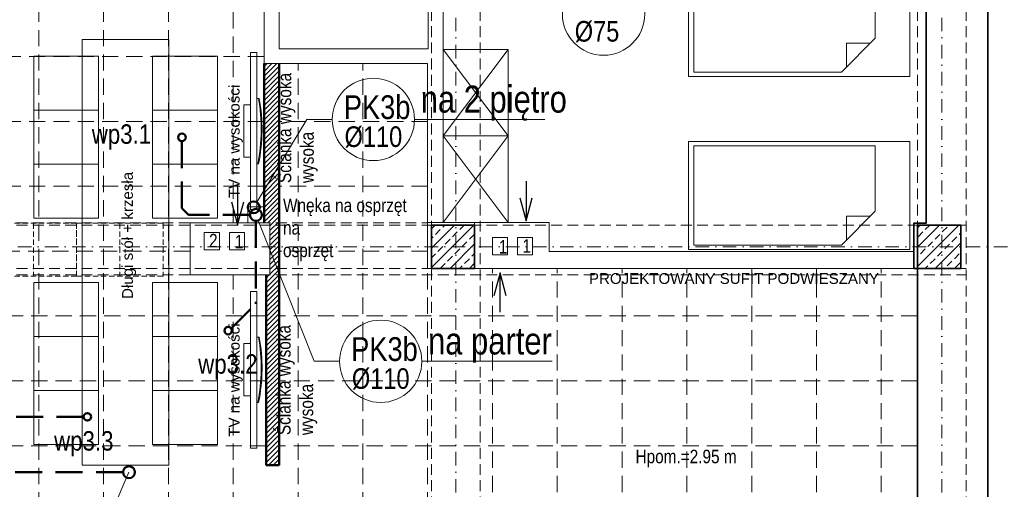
# Model space of a CAD drawing. Header units: millimetres. Extents: x -96593 to 66336, y -23969 to 7139.
# Tile 188 of 256: x -74741 to -73829, y -11061 to -10626. Entities that reach past the tile are written whole.
import ezdxf

# ---------------------------------------------------------------- set-up
doc = ezdxf.new("R2010")
doc.units = ezdxf.units.MM
for name, pattern in [('DASHDOT', [1, 0.5, -0.25, 0, -0.25]), ('DASHED', [0.75, 0.5, -0.25]), ('DASHEDX2', [1.5, 1, -0.5])]:
    doc.linetypes.add(name, pattern=pattern)
for name, color, linetype, lineweight in [('!MARIUSZ', 220, 'Continuous', 35), ('BA_KS_ist.', 34, 'Continuous', 50), ('BA_txs', 2, 'Continuous', 18), ('MM_KS_OPISY', 7, 'Continuous', 9), ('mm_went_opis', 7, 'Continuous', 15), ('PG_KONSTRUKCJA', 5, 'Continuous', 35), ('PG_OSIE', 1, 'DASHDOT', 18), ('PG_PODCIĄGI', 1, 'DASHED', 18), ('PG_PRZERYWANE_ŚREDNIE', 1, 'DASHEDX2', 18), ('PG_SZRAF', 1, 'Continuous', 18), ('PG_WIDOKOWE_CIENKIE', 1, 'Continuous', 18), ('PG_WYPOSAŻENIE', 1, 'Continuous', 18), ('PG_ŚCIANY_DZIAŁOWE', 3, 'Continuous', 18), ('PG_ŚCIANY_SŁUPY', 4, 'Continuous', 35), ('Wyposażenie', 134, 'Continuous', 18)]:
    doc.layers.add(name, color=color, linetype=linetype, lineweight=lineweight)
doc.styles.add('BIKTS', font='bikromsw.shx', dxfattribs={"width": 0.85})
doc.styles.get("Standard").update_dxf_attribs({"font": 'arial.ttf'})

# ---------------------------------------------------------------- blocks, each defined once
blk = doc.blocks.new('A$C4120e4f7')
at = {"linetype": 'DASHED', "ltscale": 10}
blk.add_line((40, 49), (40, 0), dxfattribs=at)
blk.add_lwpolyline([(0, 49), (80, 49), (80, 0), (0, 0)], close=True, dxfattribs=at)
blk = doc.blocks.new('A$C243F7E6F')
at = {"layer": 'PG_SZRAF'}
h = blk.add_hatch(dxfattribs=at)
h.set_pattern_fill('ANSI33', color=256, scale=2)
h.set_pattern_definition([(45, (-6891.598, -2675.306), (-8.980256, 8.980256), []), (45, (-6882.618, -2675.306), (-8.980256, 8.980256), [6.35, -3.175])])
h.paths.add_polyline_path([(0, 0), (40, 0), (40, -40), (0, -40)])
at = {"layer": 'PG_KONSTRUKCJA'}
blk.add_lwpolyline([(0, 0), (40, 0), (40, -40), (0, -40), (0, 0)], dxfattribs=at)
blk = doc.blocks.new('A$Ca59fcd27')
at = {"layer": '!MARIUSZ', "color": 116, "lineweight": 5, "true_color": 0x136734}
for p, q in [((0, 50), (60, 50)), ((0, 0), (0, 50)), ((60, 50), (60, 0)), ((60, 0), (0, 0))]:
    blk.add_line(p, q, dxfattribs=at)
blk = doc.blocks.new('SUFITY_1_P')
at = {"layer": 'PG_PRZERYWANE_ŚREDNIE', "color": 251, "lineweight": 15, "ltscale": 15, "true_color": 0x636466}
for points in [[(9748.63, -488.99), (10934.63, -488.99), (10934.63, -641.49), (11086.13, -641.49), (11086.13, -830.99), (11539.63, -830.99), (11539.63, -1195.49), (11102.13, -1195.49), (11102.13, -1142.99), (9734.63, -1142.99), (9734.63, -841.49), (9864.63, -841.49), (9864.63, -802.49), (9775.63, -802.49), (9775.63, -790.99), (9734.63, -790.99), (9734.63, -514.99), (9748.63, -514.99), (9748.63, -488.99)], [(10726.13, -1142.99), (10726.13, -488.99)], [(10786.13, -1142.99), (10786.13, -488.99)], [(10846.13, -1142.99), (10846.13, -488.99)], [(10906.13, -788.99), (10906.13, -488.99)], [(10934.63, -634.99), (10015.13, -634.99)], [(10866.13, -788.99), (10934.63, -788.99), (10934.63, -641.49), (10948.63, -641.49), (10948.63, -1012.99), (10936.63, -1012.99), (10936.63, -836.99), (10866.13, -836.99), (10866.13, -788.99)], [(10966.13, -1142.99), (10966.13, -641.49)], [(11026.13, -1142.99), (11026.13, -641.49)], [(10934.63, -694.99), (10015.13, -694.99)], [(11086.13, -694.99), (10948.63, -694.99)], [(10934.63, -754.99), (10015.13, -754.99)], [(11086.13, -754.99), (10948.63, -754.99)], [(10866.13, -814.99), (10681.13, -814.99)], [(11086.13, -814.99), (10948.63, -814.99)], [(10906.13, -1142.99), (10906.13, -836.99)], [(11086.13, -1142.99), (11086.13, -830.99)], [(11146.13, -1195.49), (11146.13, -830.99)], [(11206.13, -1195.49), (11206.13, -830.99)], [(11266.13, -1195.49), (11266.13, -830.99)], [(11326.13, -1195.49), (11326.13, -830.99)], [(11386.13, -1195.49), (11386.13, -830.99)], [(11446.13, -1195.49), (11446.13, -830.99)], [(11506.13, -1195.49), (11506.13, -830.99)], [(10936.63, -874.99), (10015.13, -874.99)], [(11539.63, -874.99), (10948.63, -874.99)], [(10936.63, -934.99), (10015.13, -934.99)], [(11539.63, -934.99), (10948.63, -934.99)], [(10936.63, -994.99), (10015.13, -994.99)], [(11539.63, -994.99), (10948.63, -994.99)]]:
    blk.add_lwpolyline(points, dxfattribs=at)
blk = doc.blocks.new('A$Cc70e98f8')
at = {"layer": 'PG_WYPOSAŻENIE', "color": 18, "true_color": 0x000000}
for p, q in [((141.6, 4.14), (172.85, 35.39)), ((146.19, 30.8), (168.18, 30.73)), ((146.19, 30.8), (146.19, 8.74))]:
    blk.add_line(p, q, dxfattribs=at)
blk.add_lwpolyline([(205, 0), (205, 100), (0, 100), (0, 0)], close=True, dxfattribs=at)
blk.add_lwpolyline([(172.85, 35.39), (172.85, 95.86), (5, 95.86), (5, 4.14), (141.6, 4.14)], dxfattribs=at)
blk = doc.blocks.new('A$C19ebea96')
at = {"layer": 'PG_WIDOKOWE_CIENKIE', "color": 40, "true_color": 0xf8d731}
for points in [[(1052.69, -611.76), (1038.69, -611.76), (1038.69, -627.76), (1052.69, -627.76)], [(1075.94, -611.76), (1061.94, -611.76), (1061.94, -627.76), (1075.94, -627.76)], [(1305.44, -616.51), (1319.44, -616.51), (1319.44, -632.51), (1305.44, -632.51)], [(1342.69, -616.51), (1328.69, -616.51), (1328.69, -632.51), (1342.69, -632.51)]]:
    blk.add_lwpolyline(points, close=True, dxfattribs=at)
blk = doc.blocks.new('A$C5DA075D8')
at = {"layer": 'PG_WIDOKOWE_CIENKIE', "lineweight": 18}
h = blk.add_hatch(dxfattribs=at)
h.set_pattern_fill('LINE', color=252, angle=45)
h.set_pattern_definition([(45, (-8805.7846, 2203.747), (-2.245064, 2.245064), [])])
h.paths.add_polyline_path([(2142.84, 1562.26), (2128.84, 1562.26), (2128.84, 1414.76), (2134.34, 1414.76), (2134.34, 1366.76), (2130.84, 1366.76), (2130.84, 1190.76), (2142.84, 1190.76)])
at = {"layer": 'mm_went_opis', "color": 252, "lineweight": 30}
for points in [[(2104.39, 1449.56), (2104.39, 1413.11)], [(2371.44, 1453.35), (2371.44, 1416.9)], [(2098.69, 1434.36), (2104.39, 1413.11), (2110.08, 1434.36)], [(2365.75, 1438.15), (2371.44, 1416.9), (2377.14, 1438.15)], [(2353.04, 1347.34), (2347.35, 1368.59), (2341.65, 1347.34)], [(2347.35, 1332.14), (2347.35, 1368.59)]]:
    blk.add_lwpolyline(points, dxfattribs=at)
at = {"layer": 'PG_OSIE', "color": 252, "ltscale": 25}
for points in [[(2306.34, 2784.36), (2306.34, 0)], [(2756.34, 2784.36), (2756.34, 0)], [(696.17, 1392.76), (2976.42, 1392.76)]]:
    blk.add_lwpolyline(points, dxfattribs=at)
at = {"layer": 'PG_PODCIĄGI', "color": 252, "ltscale": 20}
for points in [[(2283.84, 2631.76), (2283.84, 157.76)], [(2328.84, 2631.76), (2328.84, 157.76)], [(2733.84, 2631.76), (2733.84, 157.76)], [(2778.84, 2631.76), (2778.84, 157.76)], [(924.84, 1414.76), (2280.34, 1414.76)], [(924.84, 1412.76), (2778.84, 1412.76)], [(924.84, 1372.76), (2778.84, 1372.76)], [(924.84, 1366.76), (2778.84, 1366.76)]]:
    blk.add_lwpolyline(points, dxfattribs=at)
at = {"layer": 'PG_WIDOKOWE_CIENKIE', "color": 252, "lineweight": 50}
for p, q in [((2128.84, 1562.26), (2128.84, 1414.76)), ((2142.84, 1190.76), (2142.84, 1562.26)), ((2130.84, 1190.76), (2130.84, 1366.76)), ((2130.84, 1190.76), (2142.84, 1190.76))]:
    blk.add_line(p, q, dxfattribs=at)
at = {"layer": 'PG_WYPOSAŻENIE', "color": 252}
for points in [[(2354.84, 1575.26), (2354.84, 1495.26), (2294.84, 1495.26), (2294.84, 1575.26), (2354.84, 1575.26), (2294.84, 1495.26), (2354.84, 1495.26), (2294.84, 1575.26)], [(2354.84, 1495.26), (2354.84, 1415.26), (2294.84, 1415.26), (2294.84, 1495.26), (2354.84, 1495.26), (2294.84, 1415.26), (2354.84, 1415.26), (2294.84, 1495.26)]]:
    blk.add_lwpolyline(points, dxfattribs=at)
at = {"layer": 'PG_ŚCIANY_DZIAŁOWE', "color": 252}
for points in [[(2280.84, 1812.26), (2294.84, 1812.26), (2294.84, 1415.26), (2280.34, 1415.26), (2280.34, 1562.26), (2128.84, 1562.26)], [(2128.84, 1562.26), (2128.84, 1612.26), (2142.84, 1612.26), (2142.84, 1575.76), (2280.84, 1575.76), (2280.84, 1812.26)], [(2060.34, 1366.76), (2134.34, 1366.76), (2134.34, 1414.76), (2060.34, 1414.76), (2060.34, 1366.76)], [(2280.34, 1415.26), (2280.34, 1372.76), (2323.84, 1372.76)], [(2323.84, 1415.26), (2294.84, 1415.26)], [(2392.84, 1388.26), (2730.34, 1388.26), (2730.34, 1372.76), (2323.84, 1372.76), (2323.84, 1415.26), (2392.84, 1415.26), (2392.84, 1388.26)]]:
    blk.add_lwpolyline(points, dxfattribs=at)
at = {"layer": 'PG_ŚCIANY_SŁUPY', "color": 252}
blk.add_lwpolyline([(2798.84, 1698.76), (2741.84, 1698.76), (2741.84, 1414.51), (2730.34, 1414.51), (2730.34, 1372.76), (2733.84, 1372.76), (2733.84, 1008.26), (2741.84, 1008.26), (2741.84, 812.76), (2730.34, 812.76), (2730.34, 772.76), (2741.84, 772.76), (2741.84, 202.76), (2731.84, 202.76), (2731.84, 187.76), (2722.84, 187.76), (2722.84, 137.76), (2798.84, 137.76)], close=True, dxfattribs=at)
at = {"layer": 'Wyposażenie', "color": 252, "lineweight": 5}
for p, q in [((1960.63, 1584.63), (1960.63, 1190.76)), ((1960.63, 1584.63), (2040.63, 1584.63)), ((2040.63, 1584.63), (2040.63, 1190.76)), ((2116.25, 1427.18), (2116.25, 1572.33)), ((2122.29, 1572.33), (2116.25, 1572.33)), ((2122.29, 1499.75), (2122.29, 1572.33)), ((2116.25, 1523.94), (2110.05, 1523.94)), ((2110.05, 1523.94), (2110.05, 1475.56)), ((2123.73, 1529.99), (2122.29, 1529.99)), ((2122.29, 1529.99), (2122.29, 1469.51)), ((2123.73, 1529.99), (2124.49, 1529.99)), ((2122.29, 1499.75), (2122.29, 1427.18)), ((2116.25, 1475.56), (2110.05, 1475.56)), ((2122.29, 1469.51), (2123.1, 1469.51)), ((2123.86, 1469.51), (2123.1, 1469.51)), ((2122.29, 1427.18), (2116.25, 1427.18)), ((2116.25, 1206.39), (2116.25, 1351.54)), ((2122.29, 1351.54), (2116.25, 1351.54)), ((2122.29, 1278.97), (2122.29, 1351.54)), ((2123.73, 1309.2), (2122.29, 1309.2)), ((2122.29, 1309.2), (2122.29, 1248.73)), ((2123.73, 1309.2), (2124.49, 1309.2)), ((2116.25, 1303.16), (2110.05, 1303.16)), ((2110.05, 1303.16), (2110.05, 1254.77)), ((2122.29, 1278.97), (2122.29, 1206.39)), ((2116.25, 1254.77), (2110.05, 1254.77)), ((2122.29, 1248.73), (2123.1, 1248.73)), ((2123.86, 1248.72), (2123.1, 1248.73)), ((2122.29, 1206.39), (2116.25, 1206.39)), ((1960.63, 1190.76), (2040.63, 1190.76))]:
    blk.add_line(p, q, dxfattribs=at)
for centre, radius, start, end in [((1963.91, 1501.42), 162.35, 348.66624, 10.13596), ((1964.72, 1501.42), 162.3, 348.66248, 10.13979), ((1963.91, 1280.63), 162.35, 348.66624, 10.13596), ((1964.72, 1280.63), 162.3, 348.66248, 10.13979)]:
    blk.add_arc(centre, radius, start, end, dxfattribs=at)
at = {"color": 252}
blk.add_blockref('A$C19ebea96', (1034.84, 2017.76), dxfattribs=at)
at = {"layer": 'PG_KONSTRUKCJA', "color": 252}
for p in [(2283.84, 1412.76), (2733.84, 1412.76)]:
    blk.add_blockref('A$C243F7E6F', p, dxfattribs=at)
at = {"layer": 'PG_PRZERYWANE_ŚREDNIE', "color": 252}
for name, p in [('SUFITY_1_P', (-8805.78, 2203.75)), ('A$Cc70e98f8', (2521.8, 1550.22)), ('A$Cc70e98f8', (2521.8, 1390.22))]:
    blk.add_blockref(name, p, dxfattribs=at)
at = {"layer": 'PG_WYPOSAŻENIE', "color": 252}
for p in [(1875.34, 1365.51), (1955.34, 1365.51)]:
    blk.add_blockref('A$C4120e4f7', p, dxfattribs=at)
at = {"layer": 'Wyposażenie', "color": 252}
for p in [(1915.63, 1519.11), (2025.63, 1519.11), (1915.63, 1469.11), (2025.63, 1469.11), (1915.63, 1419.11), (2025.63, 1419.11), (1915.63, 1309.76), (2025.63, 1309.76), (1915.63, 1259.76), (2025.63, 1259.76), (1915.63, 1209.76), (2025.63, 1209.76)]:
    blk.add_blockref('A$Ca59fcd27', p, dxfattribs=at)
at = {"layer": '!MARIUSZ', "color": 252, "insert": (2429.66, 1368.41), "char_height": 10, "attachment_point": 1}
blk.add_mtext_dynamic_manual_height_columns('PROJEKTOWANY SUFIT PODWIESZANY', width=650.6795, gutter_width=50, heights=[0], dxfattribs=at)
at = {"layer": 'BA_txs', "color": 252, "style": 'BIKTS', "width": 0.85}
blk.add_text('Hpom.=2.95 m', height=12.5, dxfattribs=at).set_placement((2472.81, 1192.52))
at = {"layer": 'BA_txs', "color": 252, "char_height": 12.5, "attachment_point": 1, "rotation": 90, "style": 'BIKTS'}
for insert in [(2141.57, 1451.69), (2140.99, 1218.55)]:
    blk.add_mtext_dynamic_manual_height_columns('Ścianka wysoka', width=650.6795, gutter_width=50, heights=[0], dxfattribs=dict(at, insert=insert))
at = {"layer": 'BA_txs', "color": 252, "insert": (2146.45, 1437.38), "char_height": 12.5, "attachment_point": 1, "style": 'BIKTS'}
blk.add_mtext_dynamic_manual_height_columns('Wnęka na osprzęt', width=650.6795, gutter_width=50, heights=[0], dxfattribs=at)
at = {"layer": 'BA_txs', "color": 252, "char_height": 12.5, "width": 265.5977, "attachment_point": 7, "rotation": 90, "style": 'BIKTS'}
for insert in [(2424.16, 542.66), (2486.63, 542.66), (2758.37, 542.66)]:
    blk.add_mtext('\\pi58.92981;LISTWA ODBOJOWA\\P\\pi95.61136; ŚCIENNA', dxfattribs=dict(at, insert=insert))
at = {"layer": 'mm_went_opis', "color": 252, "lineweight": 30, "style": 'BIKTS', "width": 0.85}
for s, p in [('2', (2077.96, 1392.21)), ('1', (2101.84, 1391.24)), ('1', (2346.31, 1386.49)), ('1', (2368.2, 1387.29))]:
    blk.add_text(s, height=12.5, dxfattribs=at).set_placement(p)
at = {"layer": 'Wyposażenie', "color": 252, "lineweight": 5, "char_height": 10, "attachment_point": 1, "rotation": 90}
for s, insert in [('TV na wysokości', (2096.24, 1437.82)), ('Długi stół + krzesła', (1997.4, 1344.47)), ('TV na wysokości', (2096.24, 1217.03))]:
    blk.add_mtext_dynamic_manual_height_columns(s, width=650.6795, gutter_width=50, heights=[0], dxfattribs=dict(at, insert=insert))

msp = doc.modelspace()

# ---------------------------------------------------------------- linework, layer by layer
at = {"layer": 'BA_KS_ist.', "linetype": 'DASHED', "ltscale": 50}
for p, q in [((-74590.45, -10738.59), (-74590.45, -10800.67)), ((-74590.45, -10800.67), (-74584.3, -10806.82)), ((-74527.51, -10806.82), (-74584.3, -10806.82)), ((-74522.01, -10812.32), (-74522.01, -10888.94)), ((-74544.85, -10911.77), (-74522.01, -10888.94)), ((-74681.55, -10993.61), (-74800.77, -10993.61)), ((-74645.01, -11044.82), (-74806.06, -11044.82))]:
    msp.add_line(p, q, dxfattribs=at)
at = {"layer": 'BA_KS_ist.', "linetype": 'Continuous', "lineweight": 15, "ltscale": 25}
msp.add_lwpolyline([(-74529.51, -10799.32), (-74514.51, -10799.32), (-74514.51, -10814.32), (-74529.51, -10814.32)], close=True, dxfattribs=at)
msp.add_lwpolyline([(-74529.51, -10799.32), (-74514.51, -10799.32), (-74514.51, -10814.32), (-74529.51, -10814.32)], close=True, dxfattribs=at)
at = {"layer": 'BA_KS_ist.', "linetype": 'Continuous', "ltscale": 25}
for centre, radius in [((-74590.45, -10735.09), 3.5), ((-74524.01, -10799.82), 5.5), ((-74524.01, -10799.82), 5.5), ((-74522.01, -10806.82), 5.5), ((-74522.01, -10806.82), 5.5), ((-74547.7, -10913.81), 3.5), ((-74678.05, -10993.61), 3.5), ((-74639.51, -11044.82), 5.5)]:
    msp.add_circle(centre, radius, dxfattribs=at)
at = {"layer": 'MM_KS_OPISY'}
for p, q in [((-74474.79, -10718.53), (-74521.06, -10795.18)), ((-74451.38, -10718.53), (-74474.79, -10718.53)), ((-74375.18, -10718.53), (-74254.5, -10718.53)), ((-74467.98, -10942.27), (-74519.97, -10811.93)), ((-74444.58, -10942.27), (-74467.98, -10942.27)), ((-74368.38, -10942.27), (-74247.69, -10942.27)), ((-74734.51, -11264.69), (-74639.51, -11044.82))]:
    msp.add_line(p, q, dxfattribs=at)
for centre in [(-74200.16, -10621.08), (-74413.28, -10718.53), (-74406.48, -10942.27)]:
    msp.add_circle(centre, 38.1, dxfattribs=at)

# ---------------------------------------------------------------- block references
at = {"layer": 'mm_went_opis', "color": 2, "lineweight": 60}
msp.add_blockref('A$C5DA075D8', (-76643.35, -12229.08), dxfattribs=at)

# ---------------------------------------------------------------- texts
at = {"layer": 'BA_txs', "color": 252, "style": 'BIKTS', "width": 0.85}
msp.add_text('Hpom.=2.95 m', height=12.5, dxfattribs=at).set_placement((-74170.55, -11036.55))
at = {"layer": 'BA_txs', "color": 252, "char_height": 12.5, "attachment_point": 1, "rotation": 90, "style": 'BIKTS'}
for insert in [(-74501.79, -10777.39), (-74502.36, -11010.53)]:
    msp.add_mtext_dynamic_manual_height_columns('Ścianka wysoka', width=6.5068, gutter_width=50, heights=[0], dxfattribs=dict(at, insert=insert))
at = {"layer": 'BA_txs', "color": 252, "insert": (-74496.91, -10791.69), "char_height": 12.5, "attachment_point": 1, "style": 'BIKTS'}
msp.add_mtext_dynamic_manual_height_columns('Wnęka na osprzęt', width=6.5068, gutter_width=50, heights=[0], dxfattribs=at)
at = {"layer": 'BA_txs', "color": 252, "char_height": 12.5, "width": 265.5977, "attachment_point": 7, "rotation": 90, "style": 'BIKTS'}
for insert in [(-74219.19, -11686.41), (-74156.73, -11686.41), (-73884.98, -11686.41)]:
    msp.add_mtext('\\pi58.92981;LISTWA ODBOJOWA\\P\\pi95.61136; ŚCIENNA', dxfattribs=dict(at, insert=insert))
at = {"layer": 'MM_KS_OPISY', "attachment_point": 1}
for s, width, insert, char_height in [('{\\fArial Narrow|b0|i0|c238|p34;%%C75}', 0.5033, (-74226.82, -10627.49), 19.05), ('{\\fArial Narrow|b0|i0|c238|p34;na 2 piętro}', 200.9859, (-74369.44, -10687.21), 25), ('{\\fArial Narrow|b0|i0|c238|p34;PK3b}', 25.4, (-74440.61, -10696.19), 22), ('{\\fArial Narrow|b0|i0|c238|p34;wp3.1}', 200.9859, (-74674, -10723.08), 18), ('{\\fArial Narrow|b0|i0|c238|p34;%%C110}', 0.5033, (-74439.94, -10724.94), 19.05), ('{\\fArial Narrow|b0|i0|c238|p34;PK3b}', 25.4, (-74433.81, -10919.93), 22), ('{\\fArial Narrow|b0|i0|c238|p34;na parter}', 200.9859, (-74362.64, -10910.95), 25), ('{\\fArial Narrow|b0|i0|c238|p34;wp3.2}', 200.9859, (-74575.46, -10935.7), 18), ('{\\fArial Narrow|b0|i0|c238|p34;%%C110}', 0.5033, (-74433.14, -10948.68), 19.05), ('{\\fArial Narrow|b0|i0|c238|p34;wp3.3}', 200.9859, (-74708.86, -11006.84), 18)]:
    msp.add_mtext_dynamic_manual_height_columns(s, width=width, gutter_width=1, heights=[0], dxfattribs=dict(at, insert=insert, char_height=char_height))

doc.saveas('drawing.dxf')
